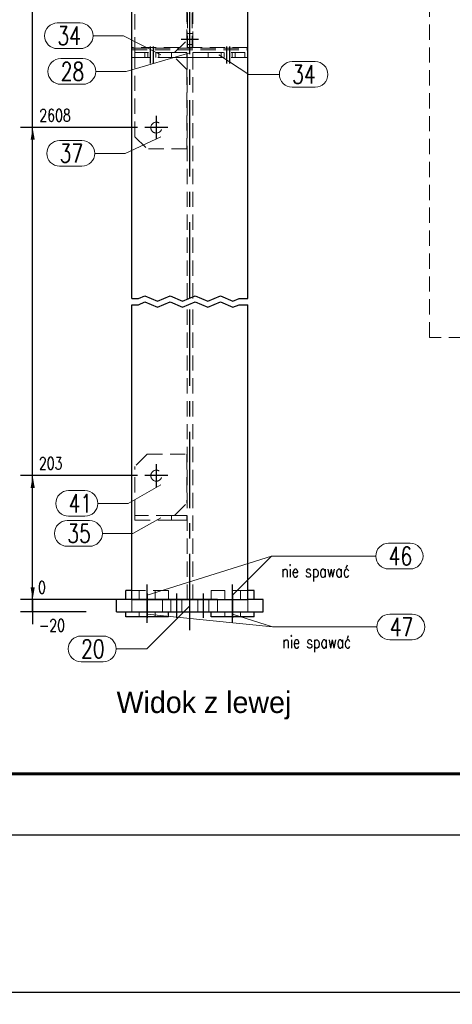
# Model space of a CAD drawing. Header units: millimetres. Extents: x 2097 to 3301, y 14853 to 15503.
# Tile 65 of 97: x 2965 to 3036, y 14853 to 15014. Entities that reach past the tile are written whole.
import ezdxf

# ---------------------------------------------------------------- set-up
doc = ezdxf.new("R2010")
doc.units = ezdxf.units.MM
doc.header["$LTSCALE"] = 10
doc.linetypes.add('HIDDEN', pattern=[0.375, 0.25, -0.125])
doc.linetypes.add('MITTE', pattern=[2, 1.25, -0.25, 0.25, -0.25])
doc.layers.get('Defpoints').update_dxf_attribs({"color": 1})
doc.layers.add('_FORMATKA', color=8, linetype='Continuous', plot=False)
for name, color, linetype, lineweight in [('_RAMKA', 7, 'Continuous', 35), ('PS_DIM', 4, 'Continuous', 13), ('PS_Hidden', 2, 'HIDDEN', 9), ('PS_Pos', 1, 'Continuous', 15), ('PS_SOLID', 7, 'Continuous', 30)]:
    doc.layers.add(name, color=color, linetype=linetype, lineweight=lineweight)
doc.layers.add('PS_MID', color=5, linetype='MITTE')
doc.layers.add('PS_SHAPE', color=3, linetype='Continuous')
doc.styles.add('simplex', font='simplex.shx', dxfattribs={"width": 0.75})
doc.dimstyles.new('1_10_GŁ_DS1-LS10', dxfattribs={"dimtxt": 2, "dimasz": 2, "dimexe": 2, "dimexo": 5, "dimgap": 1, "dimtad": 1, "dimjust": 4, "dimdec": 0, "dimlfac": 10, "dimtxsty": 'simplex', "dimblk1": 'NONE', "dimsah": 1, "dimcen": 2, "dimclrd": 256, "dimclre": 256, "dimclrt": 3, "dimadec": 1, "dimazin": 0, "dimtfac": 1, "dimtdec": 0, "dimtmove": 2, "dimatfit": 3, "dimfxl": 1, "dimarcsym": 0})
doc.dimstyles.new('1_10_PRZ', dxfattribs={"dimtxt": 2, "dimasz": 1, "dimexe": 2, "dimexo": 5, "dimgap": 1, "dimtad": 1, "dimdec": 0, "dimlfac": 10, "dimtxsty": 'simplex', "dimblk": 'dimznak', "dimcen": 2, "dimse1": 1, "dimse2": 1, "dimclrt": 3, "dimadec": 1, "dimazin": 0, "dimtfac": 1, "dimtdec": 0, "dimtix": 1, "dimtmove": 2, "dimatfit": 3, "dimldrblk": 'dim-grot', "dimfxl": 1, "dimarcsym": 0})

# ---------------------------------------------------------------- blocks, each defined once
blk = doc.blocks.new('dimznak')
at = {"color": 0}
for points in [[(0, 2), (0, -2)], [(-2, 0), (2, 0)]]:
    blk.add_lwpolyline(points, dxfattribs=at)
at = {"color": 2}
blk.add_lwpolyline([(1, 1), (-1, -1)], dxfattribs=at)
blk = doc.blocks.new('*D1262')
at = {"layer": 'Defpoints', "color": 0, "transparency": 16777216}
for p in [(2099.35, 14880.62), (3299.35, 14880.62), (3299.35, 14854.87)]:
    blk.add_point(p, dxfattribs=at)
at = {"layer": 'PS_DIM', "color": 0, "lineweight": -2, "transparency": 16777216}
blk.add_line((2100.35, 14854.87), (3298.35, 14854.87), dxfattribs=at)
at = {"layer": 'PS_DIM', "color": 0, "lineweight": -2, "transparency": 16777216, "rotation": 180}
blk.add_blockref('dimznak', (2099.35, 14854.87), dxfattribs=at)
at = {"layer": 'PS_DIM', "color": 0, "lineweight": -2, "transparency": 16777216}
blk.add_blockref('dimznak', (3299.35, 14854.87), dxfattribs=at)
at = {"layer": 'PS_DIM', "color": 3, "transparency": 16777216, "insert": (2699.35, 14856.87), "char_height": 2, "attachment_point": 5, "style": 'simplex'}
blk.add_mtext('12000', dxfattribs=at)
blk = doc.blocks.new('dim-grot')
blk.add_hatch(color=256).paths.add_polyline_path([(0, 0), (-2, 0.5), (-2, -0.5)])
blk.add_lwpolyline([(0, 0), (-2, 0.5), (-2, -0.5), (0, 0)])
blk = doc.blocks.new('*D374')
at = {"layer": 'Defpoints', "color": 0, "transparency": 16777216}
for p in [(2967.17, 14919.15), (3002.41, 14919.15), (2980.91, 14917.15)]:
    blk.add_point(p, dxfattribs=at)
at = {"layer": 'PS_DIM', "lineweight": -2, "transparency": 16777216}
for p, q in [((2967.17, 14921.15), (2967.17, 14923.15)), ((2997.41, 14919.15), (2965.17, 14919.15)), ((2967.17, 14917.15), (2967.17, 14919.15)), ((2975.91, 14917.15), (2965.17, 14917.15)), ((2967.17, 14917.15), (2967.17, 14915.15))]:
    blk.add_line(p, q, dxfattribs=at)
at = {"layer": 'PS_DIM', "transparency": 16777216}
blk.add_solid([(2966.84, 14921.15), (2967.51, 14921.15), (2967.17, 14919.15)], dxfattribs=at)
at = {"layer": 'PS_DIM', "color": 3, "transparency": 16777216, "insert": (2970.34, 14914.92), "char_height": 2, "attachment_point": 5, "rotation": 0.0573, "style": 'simplex'}
blk.add_mtext('-20', dxfattribs=at)
blk = doc.blocks.new('_None')
blk = doc.blocks.new('*D375')
at = {"layer": 'Defpoints', "color": 0, "transparency": 16777216}
for p in [(2967.17, 14919.15), (2980.91, 14919.15), (3002.41, 14919.15)]:
    blk.add_point(p, dxfattribs=at)
at = {"layer": 'PS_DIM', "lineweight": -2, "transparency": 16777216}
for p, q in [((2967.17, 14921.15), (2967.17, 14923.15)), ((2975.91, 14919.15), (2965.17, 14919.15)), ((2997.41, 14919.15), (2965.17, 14919.15)), ((2967.17, 14919.15), (2967.17, 14917.15))]:
    blk.add_line(p, q, dxfattribs=at)
at = {"layer": 'PS_DIM', "transparency": 16777216}
blk.add_solid([(2966.84, 14921.15), (2967.51, 14921.15), (2967.17, 14919.15)], dxfattribs=at)
at = {"layer": 'PS_DIM', "color": 3, "transparency": 16777216, "insert": (2968.69, 14921.17), "char_height": 2, "attachment_point": 5, "rotation": 0.0573, "style": 'simplex'}
blk.add_mtext('0', dxfattribs=at)
blk = doc.blocks.new('*D376')
at = {"layer": 'Defpoints', "color": 0, "transparency": 16777216}
for p in [(2967.17, 14939.45), (2989.31, 14939.45), (3002.41, 14919.15)]:
    blk.add_point(p, dxfattribs=at)
at = {"layer": 'PS_DIM', "lineweight": -2, "transparency": 16777216}
for p, q in [((2984.31, 14939.45), (2965.17, 14939.45)), ((2967.17, 14919.15), (2967.17, 14937.45)), ((2997.41, 14919.15), (2965.17, 14919.15))]:
    blk.add_line(p, q, dxfattribs=at)
at = {"layer": 'PS_DIM', "transparency": 16777216}
blk.add_solid([(2966.84, 14937.45), (2967.51, 14937.45), (2967.17, 14939.45)], dxfattribs=at)
at = {"layer": 'PS_DIM', "color": 3, "transparency": 16777216, "insert": (2970.12, 14941.47), "char_height": 2, "attachment_point": 5, "rotation": 0.0573, "style": 'simplex'}
blk.add_mtext('203', dxfattribs=at)
blk = doc.blocks.new('*D377')
at = {"layer": 'Defpoints', "color": 0, "transparency": 16777216}
for p in [(2967.17, 14996.45), (2989.31, 14996.45), (3002.41, 14919.15)]:
    blk.add_point(p, dxfattribs=at)
at = {"layer": 'PS_DIM', "lineweight": -2, "transparency": 16777216}
for p, q in [((2984.31, 14996.45), (2965.17, 14996.45)), ((2967.17, 14919.15), (2967.17, 14994.45)), ((2997.41, 14919.15), (2965.17, 14919.15))]:
    blk.add_line(p, q, dxfattribs=at)
at = {"layer": 'PS_DIM', "transparency": 16777216}
blk.add_solid([(2966.84, 14994.45), (2967.51, 14994.45), (2967.17, 14996.45)], dxfattribs=at)
at = {"layer": 'PS_DIM', "color": 3, "transparency": 16777216, "insert": (2970.84, 14998.47), "char_height": 2, "attachment_point": 5, "rotation": 0.0573, "style": 'simplex'}
blk.add_mtext('2608', dxfattribs=at)
blk = doc.blocks.new('*D378')
at = {"layer": 'Defpoints', "color": 0, "transparency": 16777216}
for p in [(2967.17, 15020.25), (2989.31, 15020.25), (3002.41, 14919.15)]:
    blk.add_point(p, dxfattribs=at)
at = {"layer": 'PS_DIM', "lineweight": -2, "transparency": 16777216}
for p, q in [((2984.31, 15020.25), (2965.17, 15020.25)), ((2967.17, 14919.15), (2967.17, 15018.25)), ((2997.41, 14919.15), (2965.17, 14919.15))]:
    blk.add_line(p, q, dxfattribs=at)
at = {"layer": 'PS_DIM', "transparency": 16777216}
blk.add_solid([(2966.84, 15018.25), (2967.51, 15018.25), (2967.17, 15020.25)], dxfattribs=at)
at = {"layer": 'PS_DIM', "color": 3, "transparency": 16777216, "insert": (2970.8, 15022.27), "char_height": 2, "attachment_point": 5, "rotation": 0.0573, "style": 'simplex'}
blk.add_mtext('2846', dxfattribs=at)
blk = doc.blocks.new('*D379')
at = {"layer": 'Defpoints', "color": 0, "transparency": 16777216}
for p in [(2967.17, 15147.75), (2989.31, 15147.75), (3002.41, 14919.15)]:
    blk.add_point(p, dxfattribs=at)
at = {"layer": 'PS_DIM', "lineweight": -2, "transparency": 16777216}
for p, q in [((2984.31, 15147.75), (2965.17, 15147.75)), ((2967.17, 14919.15), (2967.17, 15145.75)), ((2997.41, 14919.15), (2965.17, 14919.15))]:
    blk.add_line(p, q, dxfattribs=at)
at = {"layer": 'PS_DIM', "transparency": 16777216}
blk.add_solid([(2966.84, 15145.75), (2967.51, 15145.75), (2967.17, 15147.75)], dxfattribs=at)
at = {"layer": 'PS_DIM', "color": 3, "transparency": 16777216, "insert": (2970.37, 15149.77), "char_height": 2, "attachment_point": 5, "rotation": 0.0573, "style": 'simplex'}
blk.add_mtext('4121', dxfattribs=at)
blk = doc.blocks.new('*D380')
at = {"layer": 'Defpoints', "color": 0, "transparency": 16777216}
for p in [(2967.17, 15179), (3003.91, 15179), (3002.41, 14919.15)]:
    blk.add_point(p, dxfattribs=at)
at = {"layer": 'PS_DIM', "lineweight": -2, "transparency": 16777216}
for p, q in [((2998.91, 15179), (2965.17, 15179)), ((2967.17, 14919.15), (2967.17, 15177)), ((2997.41, 14919.15), (2965.17, 14919.15))]:
    blk.add_line(p, q, dxfattribs=at)
at = {"layer": 'PS_DIM', "transparency": 16777216}
blk.add_solid([(2966.84, 15177), (2967.51, 15177), (2967.17, 15179)], dxfattribs=at)
at = {"layer": 'PS_DIM', "color": 3, "transparency": 16777216, "insert": (2970.84, 15181.02), "char_height": 2, "attachment_point": 5, "rotation": 0.0573, "style": 'simplex'}
blk.add_mtext('4433', dxfattribs=at)
blk = doc.blocks.new('*X760')
at = {"color": 1}
for p, q in [((2984.52, 14968.45), (2985.55, 14968.89)), ((2985.55, 14968.89), (2987.61, 14968.02)), ((2987.61, 14968.02), (2989.67, 14968.89)), ((2989.67, 14968.89), (2991.73, 14968.02)), ((2991.73, 14968.02), (2993.79, 14968.89)), ((2993.79, 14968.89), (2995.85, 14968.02)), ((2995.85, 14968.02), (2997.91, 14968.89)), ((2997.91, 14968.89), (2999.97, 14968.02)), ((2983.41, 14968.45), (2984.52, 14968.45)), ((2983.41, 14967.45), (2984.52, 14967.45)), ((2984.52, 14967.45), (2985.55, 14967.89)), ((2985.55, 14967.89), (2987.61, 14967.02)), ((2987.61, 14967.02), (2989.67, 14967.89)), ((2989.67, 14967.89), (2991.73, 14967.02)), ((2991.73, 14967.02), (2993.79, 14967.89)), ((2993.79, 14967.89), (2995.85, 14967.02)), ((2995.85, 14967.02), (2997.91, 14967.89)), ((2997.91, 14967.89), (2999.97, 14967.02)), ((2999.97, 14968.02), (3001, 14968.45)), ((2999.97, 14967.02), (3001, 14967.45)), ((3001, 14968.45), (3002.41, 14968.45)), ((3001, 14967.45), (3002.41, 14967.45))]:
    blk.add_line(p, q, dxfattribs=at)
at = {"layer": 'PS_Hidden', "color": 2, "linetype": 'HIDDEN'}
for p, q in [((2992.44, 14968.45), (2992.44, 15176.87)), ((2993.38, 14968.45), (2993.38, 15176.87)), ((2992.51, 15135.23), (2992.51, 15009.45)), ((2993.31, 15135.23), (2993.31, 15009.45)), ((2992.41, 15023.75), (2992.41, 15010.75)), ((2983.91, 15008.75), (2983.91, 15021.75)), ((2990.41, 15008.75), (2992.41, 15010.75)), ((2993.31, 15011.85), (2992.51, 15011.85)), ((3002.41, 15009.56), (2983.41, 15009.56)), ((2983.41, 15009.45), (3002.41, 15009.45)), ((2983.41, 15009.18), (3002.41, 15009.18)), ((2993.31, 15010.05), (2992.51, 15010.05)), ((2993.31, 15009.45), (2992.51, 15009.45)), ((2983.41, 15007.95), (2983.91, 15007.95)), ((2983.91, 15008.75), (2983.91, 15007.95)), ((2989.91, 15008.75), (2983.91, 15008.75)), ((2983.91, 15007.95), (2989.91, 15007.95)), ((2983.91, 14994.95), (2983.91, 15007.95)), ((2985.51, 15007.95), (2985.51, 15008.75)), ((2986.01, 15007.95), (2986.01, 15008.75)), ((2987.31, 15007.95), (2987.31, 15008.75)), ((2987.81, 15007.95), (2987.81, 15008.75)), ((2989.91, 15008.75), (2992.41, 15008.75)), ((2989.91, 15007.95), (2989.91, 15008.75)), ((2992.41, 15007.95), (2989.91, 15007.95)), ((2992.41, 15005.95), (2990.41, 15007.95)), ((2992.41, 15008.75), (2992.41, 15007.95)), ((2992.41, 15007.95), (2993.41, 15007.95)), ((2993.41, 15007.95), (2993.41, 15008.75)), ((2993.41, 15008.75), (2995.91, 15008.75)), ((2995.91, 15007.95), (2993.41, 15007.95)), ((2995.91, 15008.75), (3001.91, 15008.75)), ((2995.91, 15008.75), (2995.91, 15007.95)), ((2995.91, 15007.95), (3001.91, 15007.95)), ((2998.01, 15007.95), (2998.01, 15008.75)), ((2998.51, 15007.95), (2998.51, 15008.75)), ((2999.81, 15007.95), (2999.81, 15008.75)), ((3000.31, 15007.95), (3000.31, 15008.75)), ((3001.91, 15008.75), (3001.91, 15007.95)), ((3001.91, 15007.95), (3002.41, 15007.95)), ((2992.41, 15005.95), (2992.41, 14992.95)), ((2983.91, 14994.95), (2985.91, 14992.95)), ((2992.41, 14992.95), (2985.91, 14992.95)), ((2992.44, 14919.15), (2992.44, 14967.45)), ((2993.38, 14919.15), (2993.38, 14967.45)), ((2985.91, 14942.95), (2983.91, 14940.95)), ((2985.91, 14942.95), (2992.41, 14942.95)), ((2992.41, 14942.95), (2992.41, 14934.95)), ((2983.91, 14932.95), (2983.91, 14940.95)), ((2990.41, 14932.95), (2992.41, 14934.95)), ((2983.91, 14932.95), (2983.91, 14932.15)), ((2989.91, 14932.95), (2983.91, 14932.95)), ((2983.91, 14932.15), (2989.91, 14932.15)), ((2989.91, 14932.95), (2992.41, 14932.95)), ((2989.91, 14932.15), (2989.91, 14932.95)), ((2992.41, 14932.15), (2989.91, 14932.15)), ((2992.41, 14932.95), (2992.41, 14932.15)), ((2989.41, 14920.65), (2983.41, 14920.65)), ((2984.61, 14920.65), (2984.61, 14919.15)), ((2987.21, 14920.65), (2987.21, 14919.15)), ((2989.41, 14919.15), (2989.41, 14920.65)), ((2996.41, 14919.15), (2996.41, 14920.65)), ((3002.41, 14920.65), (2996.41, 14920.65)), ((2998.61, 14920.65), (2998.61, 14919.15)), ((3001.21, 14920.65), (3001.21, 14919.15)), ((2983.41, 14917.15), (2983.41, 14919.15)), ((2988.41, 14917.15), (2988.41, 14919.15)), ((2989.81, 14917.15), (2989.81, 14919.15)), ((2991.61, 14917.15), (2991.61, 14919.15)), ((2994.21, 14917.15), (2994.21, 14919.15)), ((2996.01, 14917.15), (2996.01, 14919.15)), ((2997.41, 14917.15), (2997.41, 14919.15)), ((3002.41, 14917.15), (3002.41, 14919.15)), ((2984.61, 14917.15), (2984.61, 14916.35)), ((2987.21, 14917.15), (2987.21, 14916.35)), ((2998.61, 14917.15), (2998.61, 14916.35)), ((3001.21, 14917.15), (3001.21, 14916.35))]:
    blk.add_line(p, q, dxfattribs=at)
at = {"layer": 'PS_Hidden', "color": 2, "extrusion": (0, 0, -1)}
for centre in [(-2987.41, 14996.45), (-2987.41, 14939.45)]:
    blk.add_circle(centre, 0.9, dxfattribs=at)
at = {"layer": 'PS_MID', "color": 5, "linetype": 'MITTE'}
for p, q in [((2992.91, 14968.45), (2992.91, 15183.18)), ((2991.51, 15010.95), (2994.31, 15010.95)), ((2986.41, 15009.75), (2986.41, 15006.95)), ((2986.91, 15009.75), (2986.91, 15006.95)), ((2986.91, 15009.75), (2986.91, 15006.95)), ((2998.91, 15009.75), (2998.91, 15006.95)), ((2998.91, 15009.75), (2998.91, 15006.95)), ((2999.41, 15009.75), (2999.41, 15006.95)), ((2987.41, 14998.35), (2987.41, 14994.55)), ((2989.31, 14996.45), (2985.51, 14996.45)), ((2992.91, 14914.15), (2992.91, 14967.45)), ((2987.41, 14941.35), (2987.41, 14937.55)), ((2989.31, 14939.45), (2985.51, 14939.45)), ((2985.91, 14918.15), (2985.91, 14921.65)), ((2985.91, 14918.15), (2985.91, 14921.65)), ((2999.91, 14918.15), (2999.91, 14921.65)), ((2999.91, 14918.15), (2999.91, 14921.65)), ((2985.91, 14920.15), (2985.91, 14916.15)), ((2985.91, 14920.15), (2985.91, 14916.15)), ((2990.71, 14920.15), (2990.71, 14916.15)), ((2990.71, 14920.15), (2990.71, 14916.15)), ((2995.11, 14920.15), (2995.11, 14916.15)), ((2995.11, 14920.15), (2995.11, 14916.15)), ((2999.91, 14920.15), (2999.91, 14916.15)), ((2999.91, 14920.15), (2999.91, 14916.15)), ((2985.91, 14915.35), (2985.91, 14918.15)), ((2985.91, 14915.35), (2985.91, 14918.15)), ((2999.91, 14915.35), (2999.91, 14918.15)), ((2999.91, 14915.35), (2999.91, 14918.15))]:
    blk.add_line(p, q, dxfattribs=at)
at = {"layer": 'PS_SOLID', "color": 7, "linetype": 'Continuous'}
for p, q in [((2983.41, 14968.45), (2983.41, 15178.18)), ((3002.41, 14968.45), (3002.41, 15178.18)), ((2983.41, 14919.15), (2983.41, 14967.45)), ((3002.41, 14919.15), (3002.41, 14967.45)), ((2982.41, 14919.15), (2982.41, 14920.65)), ((2983.41, 14920.65), (2982.41, 14920.65)), ((3003.41, 14920.65), (3002.41, 14920.65)), ((3003.41, 14919.15), (3003.41, 14920.65)), ((2980.91, 14917.15), (2980.91, 14919.15)), ((2983.41, 14919.15), (2980.91, 14919.15)), ((2983.41, 14919.15), (3002.41, 14919.15)), ((3004.91, 14919.15), (3002.41, 14919.15)), ((3004.91, 14917.15), (3004.91, 14919.15)), ((2980.91, 14917.15), (3004.91, 14917.15)), ((2982.41, 14916.35), (2982.41, 14917.15)), ((2989.41, 14916.35), (2982.41, 14916.35)), ((2989.41, 14916.35), (2989.41, 14917.15)), ((2996.41, 14916.35), (2996.41, 14917.15)), ((3003.41, 14916.35), (2996.41, 14916.35)), ((3003.41, 14916.35), (3003.41, 14917.15))]:
    blk.add_line(p, q, dxfattribs=at)
blk = doc.blocks.new('*X764')
at = {"color": 1}
for p, q in [((2971.76, 15007.74), (2975.4, 15007.74)), ((2992.91, 15008.7), (2982.5, 15005.64)), ((2977.5, 15005.64), (2982.5, 15005.64)), ((2971.76, 15003.54), (2975.4, 15003.54))]:
    blk.add_line(p, q, dxfattribs=at)
for centre, start, end in [((2971.76, 15005.64), 90, 270), ((2975.4, 15005.64), 270, 90)]:
    blk.add_arc(centre, 2.1, start, end, dxfattribs=at)
at = {"color": 2, "style": 'simplex', "width": 0.75}
blk.add_text('28', height=3, dxfattribs=at).set_placement((2971.76, 15004.14))
blk = doc.blocks.new('*X765')
at = {"color": 1}
for p, q in [((2997.66, 15008.35), (3002.56, 15005.16)), ((3009.66, 15007.26), (3013.41, 15007.26)), ((3002.56, 15005.16), (3007.56, 15005.16)), ((3009.66, 15003.06), (3013.41, 15003.06))]:
    blk.add_line(p, q, dxfattribs=at)
for centre, start, end in [((3009.66, 15005.16), 90, 270), ((3013.41, 15005.16), 270, 90)]:
    blk.add_arc(centre, 2.1, start, end, dxfattribs=at)
at = {"color": 2, "style": 'simplex', "width": 0.75}
blk.add_text('34', height=3, dxfattribs=at).set_placement((3009.66, 15003.66))
blk = doc.blocks.new('*X766')
at = {"color": 1}
for p, q in [((2971.21, 15013.58), (2974.96, 15013.58)), ((2977.06, 15011.48), (2982.06, 15011.48)), ((2988.16, 15008.35), (2982.06, 15011.48)), ((2971.21, 15009.38), (2974.96, 15009.38))]:
    blk.add_line(p, q, dxfattribs=at)
for centre, start, end in [((2971.21, 15011.48), 90, 270), ((2974.96, 15011.48), 270, 90)]:
    blk.add_arc(centre, 2.1, start, end, dxfattribs=at)
at = {"color": 2, "style": 'simplex', "width": 0.75}
blk.add_text('34', height=3, dxfattribs=at).set_placement((2971.21, 15009.98))
blk = doc.blocks.new('*X768')
at = {"color": 1}
for p, q in [((2988.16, 14994.96), (2982.33, 14992.23)), ((2971.58, 14994.33), (2975.23, 14994.33)), ((2977.33, 14992.23), (2982.33, 14992.23)), ((2971.58, 14990.13), (2975.23, 14990.13))]:
    blk.add_line(p, q, dxfattribs=at)
for centre, start, end in [((2971.58, 14992.23), 90, 270), ((2975.23, 14992.23), 270, 90)]:
    blk.add_arc(centre, 2.1, start, end, dxfattribs=at)
at = {"color": 2, "style": 'simplex', "width": 0.75}
blk.add_text('37', height=3, dxfattribs=at).set_placement((2971.58, 14990.73))
blk = doc.blocks.new('*X769')
at = {"color": 1}
for p, q in [((2972.84, 14932.08), (2976.48, 14932.08)), ((2988.16, 14932.55), (2983.58, 14929.98)), ((2978.58, 14929.98), (2983.58, 14929.98)), ((2972.84, 14927.88), (2976.48, 14927.88))]:
    blk.add_line(p, q, dxfattribs=at)
for centre, start, end in [((2972.84, 14929.98), 90, 270), ((2976.48, 14929.98), 270, 90)]:
    blk.add_arc(centre, 2.1, start, end, dxfattribs=at)
at = {"color": 2, "style": 'simplex', "width": 0.75}
blk.add_text('35', height=3, dxfattribs=at).set_placement((2972.84, 14928.48))
blk = doc.blocks.new('*X770')
at = {"color": 1}
for p, q in [((2992.91, 14918.15), (2985.84, 14911.08)), ((2975.09, 14913.18), (2978.74, 14913.18)), ((2980.84, 14911.08), (2985.84, 14911.08)), ((2975.09, 14908.98), (2978.74, 14908.98))]:
    blk.add_line(p, q, dxfattribs=at)
for centre, start, end in [((2975.09, 14911.08), 90, 270), ((2978.74, 14911.08), 270, 90)]:
    blk.add_arc(centre, 2.1, start, end, dxfattribs=at)
at = {"color": 2, "style": 'simplex', "width": 0.75}
blk.add_text('20', height=3, dxfattribs=at).set_placement((2975.09, 14909.58))
blk = doc.blocks.new('*X771')
at = {"color": 1}
for p, q in [((2973.06, 14937), (2975.73, 14937)), ((2988.16, 14937.95), (2982.83, 14934.9)), ((2977.83, 14934.9), (2982.83, 14934.9)), ((2973.06, 14932.8), (2975.73, 14932.8))]:
    blk.add_line(p, q, dxfattribs=at)
for centre, start, end in [((2973.06, 14934.9), 90, 270), ((2975.73, 14934.9), 270, 90)]:
    blk.add_arc(centre, 2.1, start, end, dxfattribs=at)
at = {"color": 2, "style": 'simplex', "width": 0.75}
blk.add_text('41', height=3, dxfattribs=at).set_placement((2973.06, 14933.4))
blk = doc.blocks.new('*X775')
at = {"color": 0}
blk.add_text('Widok z lewej', height=3.5, dxfattribs=at).set_placement((2980.91, 14900.58))
blk = doc.blocks.new('*X853')
at = {"color": 1}
for p, q in [((3025.45, 14928.37), (3028.98, 14928.37)), ((2999.91, 14919.9), (3006.26, 14926.27)), ((3006.26, 14926.27), (3023.35, 14926.27)), ((3025.45, 14924.17), (3028.98, 14924.17))]:
    blk.add_line(p, q, dxfattribs=at)
for centre, start, end in [((3025.45, 14926.27), 90, 270), ((3028.98, 14926.27), 270, 90)]:
    blk.add_arc(centre, 2.1, start, end, dxfattribs=at)
at = {"color": 2, "style": 'simplex', "width": 0.75}
blk.add_text('46', height=3, dxfattribs=at).set_placement((3025.45, 14924.77))
at = {"color": 3, "style": 'simplex', "width": 0.75}
blk.add_text('nie spawać', height=2, dxfattribs=at).set_placement((3007.86, 14922.8))
blk = doc.blocks.new('*X854')
at = {"color": 1}
for p, q in [((2999.91, 14916.75), (3006.45, 14914.67)), ((3025.64, 14916.77), (3029.28, 14916.77)), ((3006.45, 14914.67), (3023.54, 14914.67)), ((3025.64, 14912.57), (3029.28, 14912.57))]:
    blk.add_line(p, q, dxfattribs=at)
for centre, start, end in [((3025.64, 14914.67), 90, 270), ((3029.28, 14914.67), 270, 90)]:
    blk.add_arc(centre, 2.1, start, end, dxfattribs=at)
at = {"color": 2, "style": 'simplex', "width": 0.75}
blk.add_text('47', height=3, dxfattribs=at).set_placement((3025.64, 14913.17))
at = {"color": 3, "style": 'simplex', "width": 0.75}
blk.add_text('nie spawać', height=2, dxfattribs=at).set_placement((3008.05, 14911.21))
blk = doc.blocks.new('*X855')
at = {"color": 1}
for p, q in [((2985.91, 14916.75), (3006.45, 14914.67)), ((3025.64, 14916.77), (3029.28, 14916.77)), ((3006.45, 14914.67), (3023.54, 14914.67)), ((3025.64, 14912.57), (3029.28, 14912.57))]:
    blk.add_line(p, q, dxfattribs=at)
for centre, start, end in [((3025.64, 14914.67), 90, 270), ((3029.28, 14914.67), 270, 90)]:
    blk.add_arc(centre, 2.1, start, end, dxfattribs=at)
at = {"color": 2, "style": 'simplex', "width": 0.75}
blk.add_text('47', height=3, dxfattribs=at).set_placement((3025.64, 14913.17))
at = {"color": 3, "style": 'simplex', "width": 0.75}
blk.add_text('nie spawać', height=2, dxfattribs=at).set_placement((3008.05, 14911.21))
blk = doc.blocks.new('*X856')
at = {"color": 1}
for p, q in [((3025.45, 14928.37), (3028.98, 14928.37)), ((2985.91, 14919.9), (3006.26, 14926.27)), ((3006.26, 14926.27), (3023.35, 14926.27)), ((3025.45, 14924.17), (3028.98, 14924.17))]:
    blk.add_line(p, q, dxfattribs=at)
for centre, start, end in [((3025.45, 14926.27), 90, 270), ((3028.98, 14926.27), 270, 90)]:
    blk.add_arc(centre, 2.1, start, end, dxfattribs=at)
at = {"color": 2, "style": 'simplex', "width": 0.75}
blk.add_text('46', height=3, dxfattribs=at).set_placement((3025.45, 14924.77))
at = {"color": 3, "style": 'simplex', "width": 0.75}
blk.add_text('nie spawać', height=2, dxfattribs=at).set_placement((3007.86, 14922.8))
blk = doc.blocks.new('*X857')
at = {"color": 1}
for p, q in [((3025.45, 14928.37), (3028.98, 14928.37)), ((2999.91, 14919.9), (3006.26, 14926.27)), ((3006.26, 14926.27), (3023.35, 14926.27)), ((3025.45, 14924.17), (3028.98, 14924.17))]:
    blk.add_line(p, q, dxfattribs=at)
for centre, start, end in [((3025.45, 14926.27), 90, 270), ((3028.98, 14926.27), 270, 90)]:
    blk.add_arc(centre, 2.1, start, end, dxfattribs=at)
at = {"color": 2, "style": 'simplex', "width": 0.75}
blk.add_text('46', height=3, dxfattribs=at).set_placement((3025.45, 14924.77))
at = {"color": 3, "style": 'simplex', "width": 0.75}
blk.add_text('nie spawać', height=2, dxfattribs=at).set_placement((3007.86, 14922.8))
blk = doc.blocks.new('*X858')
at = {"color": 1}
for p, q in [((2999.91, 14916.75), (3006.45, 14914.67)), ((3025.64, 14916.77), (3029.28, 14916.77)), ((3006.45, 14914.67), (3023.54, 14914.67)), ((3025.64, 14912.57), (3029.28, 14912.57))]:
    blk.add_line(p, q, dxfattribs=at)
for centre, start, end in [((3025.64, 14914.67), 90, 270), ((3029.28, 14914.67), 270, 90)]:
    blk.add_arc(centre, 2.1, start, end, dxfattribs=at)
at = {"color": 2, "style": 'simplex', "width": 0.75}
blk.add_text('47', height=3, dxfattribs=at).set_placement((3025.64, 14913.17))
at = {"color": 3, "style": 'simplex', "width": 0.75}
blk.add_text('nie spawać', height=2, dxfattribs=at).set_placement((3008.05, 14911.21))
blk = doc.blocks.new('*X859')
at = {"color": 1}
for p, q in [((2985.91, 14916.75), (3006.45, 14914.67)), ((3025.64, 14916.77), (3029.28, 14916.77)), ((3006.45, 14914.67), (3023.54, 14914.67)), ((3025.64, 14912.57), (3029.28, 14912.57))]:
    blk.add_line(p, q, dxfattribs=at)
for centre, start, end in [((3025.64, 14914.67), 90, 270), ((3029.28, 14914.67), 270, 90)]:
    blk.add_arc(centre, 2.1, start, end, dxfattribs=at)
at = {"color": 2, "style": 'simplex', "width": 0.75}
blk.add_text('47', height=3, dxfattribs=at).set_placement((3025.64, 14913.17))
at = {"color": 3, "style": 'simplex', "width": 0.75}
blk.add_text('nie spawać', height=2, dxfattribs=at).set_placement((3008.05, 14911.21))
blk = doc.blocks.new('*X860')
at = {"color": 1}
for p, q in [((3025.45, 14928.37), (3028.98, 14928.37)), ((2985.91, 14919.9), (3006.26, 14926.27)), ((3006.26, 14926.27), (3023.35, 14926.27)), ((3025.45, 14924.17), (3028.98, 14924.17))]:
    blk.add_line(p, q, dxfattribs=at)
for centre, start, end in [((3025.45, 14926.27), 90, 270), ((3028.98, 14926.27), 270, 90)]:
    blk.add_arc(centre, 2.1, start, end, dxfattribs=at)
at = {"color": 2, "style": 'simplex', "width": 0.75}
blk.add_text('46', height=3, dxfattribs=at).set_placement((3025.45, 14924.77))
at = {"color": 3, "style": 'simplex', "width": 0.75}
blk.add_text('nie spawać', height=2, dxfattribs=at).set_placement((3007.86, 14922.8))

msp = doc.modelspace()

# ---------------------------------------------------------------- linework, layer by layer
at = {"layer": '_FORMATKA', "lineweight": -3}
msp.add_lwpolyline([(2099.35, 14880.62), (3299.35, 14880.62), (3299.35, 15474.62), (2099.35, 15474.62)], close=True, dxfattribs=at)
at = {"layer": '_RAMKA', "lineweight": -3, "const_width": 0.5}
msp.add_lwpolyline([(2129.35, 14890.62), (3289.35, 14890.62), (3289.35, 15464.62), (2129.35, 15464.62)], close=True, dxfattribs=at)
at = {"layer": 'PS_Hidden', "color": 2, "linetype": 'HIDDEN'}
msp.add_lwpolyline([(3032.17, 15172.86), (3169.07, 15172.86), (3169.07, 14962.09), (3032.17, 14962.09)], close=True, dxfattribs=at)

# ---------------------------------------------------------------- block references
msp.add_blockref('*X775', (0, 0))
at = {"layer": 'PS_Pos'}
for name in ['*X766', '*X764', '*X765', '*X768', '*X771', '*X769', '*X856', '*X860', '*X853', '*X857', '*X770', '*X855', '*X859', '*X854', '*X858']:
    msp.add_blockref(name, (0, 0), dxfattribs=at)
at = {"layer": 'PS_SHAPE', "color": 3}
msp.add_blockref('*X760', (0, 0), dxfattribs=at)

# ---------------------------------------------------------------- dimensions: what is measured, and where the dimension line sits
at = {"layer": 'PS_DIM'}
for base, p1, p2, text, picture, middle in [((2967.17, 15179), (3002.41, 14919.15), (3003.91, 15179), '4433', '*D380', (2970.84, 15181.02)), ((2967.17, 15147.75), (3002.41, 14919.15), (2989.31, 15147.75), '4121', '*D379', (2970.37, 15149.77)), ((2967.17, 15020.25), (3002.41, 14919.15), (2989.31, 15020.25), '2846', '*D378', (2970.8, 15022.27)), ((2967.17, 14996.45), (3002.41, 14919.15), (2989.31, 14996.45), '2608', '*D377', (2970.84, 14998.47)), ((2967.17, 14919.15), (2980.91, 14917.15), (3002.41, 14919.15), '-20', '*D374', (2970.34, 14914.92)), ((2967.17, 14919.15), (2980.91, 14919.15), (3002.41, 14919.15), '0', '*D375', (2968.69, 14921.17))]:
    dim = msp.add_linear_dim(base=base, p1=p1, p2=p2, angle=90, text=text, dimstyle='1_10_GŁ_DS1-LS10', dxfattribs=at)
    dim.commit()
    dim.dimension.update_dxf_attribs({"geometry": picture, "text_midpoint": middle, "dimtype": 128, "text_rotation": 0.0573})
dim = msp.add_linear_dim(base=(2967.17, 14939.45), p1=(3002.41, 14919.15), p2=(2989.31, 14939.45), angle=90, dimstyle='1_10_GŁ_DS1-LS10', dxfattribs=at)
dim.commit()
dim.dimension.update_dxf_attribs({"geometry": '*D376', "text_midpoint": (2970.12, 14941.47), "dimtype": 128, "text_rotation": 0.0573})
dim = msp.add_linear_dim(base=(3299.35, 14854.87), p1=(2099.35, 14880.62), p2=(3299.35, 14880.62), dimstyle='1_10_PRZ', dxfattribs=at)
dim.commit()
dim.dimension.update_dxf_attribs({"geometry": '*D1262', "text_midpoint": (2699.35, 14856.87)})

doc.saveas('drawing.dxf')
